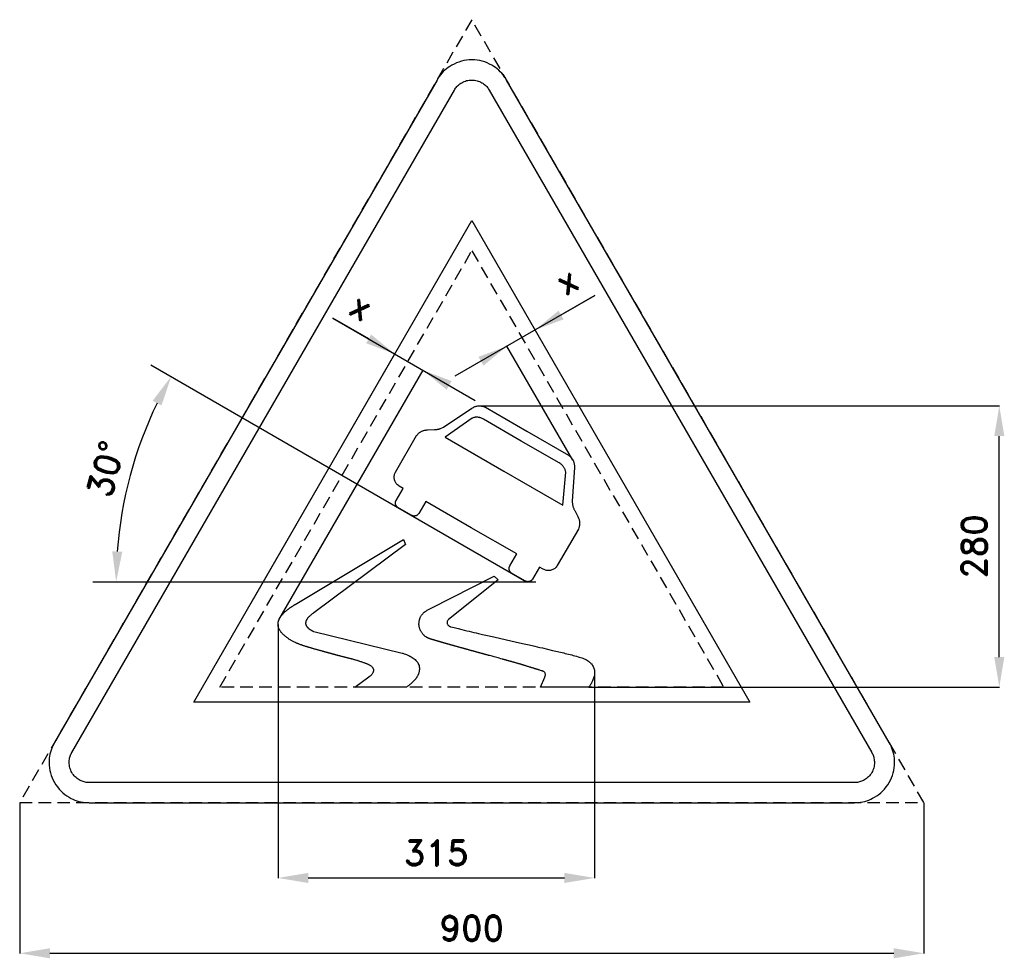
# Model space of a CAD drawing. Header units: millimetres. Extents: x -29 to 951, y -155 to 779.
import ezdxf

# ---------------------------------------------------------------- set-up
doc = ezdxf.new("R2010")
doc.units = ezdxf.units.MM
doc.header["$LTSCALE"] = 5
doc.linetypes.add('ČÁRKOVANÁX2', pattern=[1.5, 1, -0.5])
doc.layers.add('Kóty', color=2, linetype='Continuous')
doc.layers.add('Značka', color=7, linetype='Continuous')
doc.styles.get("Standard").update_dxf_attribs({"font": 'romand.shx', "height": 25})
doc.dimstyles.get("Standard").update_dxf_attribs({"dimtxt": 25, "dimasz": 30, "dimexe": 0.18, "dimexo": 0.0625, "dimgap": 12.5, "dimtad": 1, "dimdec": 0, "dimzin": 0, "dimdsep": 46, "dimtxsty": 'Standard', "dimcen": 0.09, "dimadec": 0, "dimazin": 0, "dimtfac": 1, "dimtdec": 0, "dimtofl": 0, "dimtmove": 0, "dimatfit": 3, "dimfxl": 1, "dimtolj": 1, "dimtzin": 0, "dimarcsym": 0})

# ---------------------------------------------------------------- blocks, each defined once
blk = doc.blocks.new('*D0')
at = {"layer": 'Defpoints', "color": 0, "transparency": 16777216}
for p in [(227.84, 177.36), (542.91, 129.61), (542.91, -74.94)]:
    blk.add_point(p, dxfattribs=at)
at = {"layer": 'Kóty', "color": 0, "lineweight": -2, "transparency": 16777216}
for p, q in [((227.84, 177.3), (227.84, -75.12)), ((542.91, 129.54), (542.91, -75.12)), ((257.84, -74.94), (512.91, -74.94))]:
    blk.add_line(p, q, dxfattribs=at)
at = {"layer": 'Kóty', "color": 0, "transparency": 16777216}
for points in [[(257.84, -69.94), (257.84, -79.94), (227.84, -74.94)], [(512.91, -69.94), (512.91, -79.94), (542.91, -74.94)]]:
    blk.add_solid(points, dxfattribs=at)
at = {"layer": 'Kóty', "color": 0, "transparency": 16777216, "insert": (385.37, -49.94), "char_height": 25, "attachment_point": 5}
blk.add_mtext('\\A1;315', dxfattribs=at)
blk = doc.blocks.new('*D1')
at = {"layer": 'Defpoints', "color": 0, "transparency": 16777216}
for p in [(-29.28, 0.06), (870.72, 0.06), (870.72, -149.94)]:
    blk.add_point(p, dxfattribs=at)
at = {"layer": 'Kóty', "color": 0, "lineweight": -2, "transparency": 16777216}
for p, q in [((-29.28, 0), (-29.28, -150.12)), ((870.72, 0), (870.72, -150.12)), ((0.72, -149.94), (840.72, -149.94))]:
    blk.add_line(p, q, dxfattribs=at)
at = {"layer": 'Kóty', "color": 0, "transparency": 16777216}
for points in [[(0.72, -144.94), (0.72, -154.94), (-29.28, -149.94)], [(840.72, -144.94), (840.72, -154.94), (870.72, -149.94)]]:
    blk.add_solid(points, dxfattribs=at)
at = {"layer": 'Kóty', "color": 0, "transparency": 16777216, "insert": (420.72, -124.94), "char_height": 25, "attachment_point": 5}
blk.add_mtext('\\A1;900', dxfattribs=at)
blk = doc.blocks.new('*D2')
at = {"layer": 'Defpoints', "color": 0, "transparency": 16777216}
for p in [(101.23, 435.95), (91.38, 359.72), (43.62, 219.98), (475.23, 219.98), (484.56, 219.98)]:
    blk.add_point(p, dxfattribs=at)
at = {"layer": 'Kóty', "color": 0, "lineweight": -2, "transparency": 16777216}
blk.add_arc((475.23, 219.98), 408.5, 154.20496, 175.79126, dxfattribs=at)
at = {"layer": 'Kóty', "color": 0, "transparency": 16777216}
for points in [[(103.02, 400.08), (111.86, 395.4), (121.48, 424.26)], [(72.83, 249.78), (62.84, 250.15), (66.74, 219.98)]]:
    blk.add_solid(points, dxfattribs=at)
at = {"layer": 'Kóty', "color": 0, "transparency": 16777216, "insert": (56.51, 332.2), "char_height": 25, "attachment_point": 5, "rotation": 74.99811}
blk.add_mtext('\\A1;30°', dxfattribs=at)
blk = doc.blocks.new('*D3')
at = {"layer": 'Defpoints', "color": 0, "transparency": 16777216}
for p in [(427.96, 395.03), (945.72, 395.03), (537.13, 115)]:
    blk.add_point(p, dxfattribs=at)
at = {"layer": 'Kóty', "color": 0, "lineweight": -2, "transparency": 16777216}
for p, q in [((428.02, 395.03), (945.9, 395.03)), ((945.72, 145), (945.72, 365.03)), ((537.2, 115), (945.9, 115))]:
    blk.add_line(p, q, dxfattribs=at)
at = {"layer": 'Kóty', "color": 0, "transparency": 16777216}
for points in [[(940.72, 365.03), (950.72, 365.03), (945.72, 395.03)], [(940.72, 145), (950.72, 145), (945.72, 115)]]:
    blk.add_solid(points, dxfattribs=at)
at = {"layer": 'Kóty', "color": 0, "transparency": 16777216, "insert": (920.72, 255.02), "char_height": 25, "attachment_point": 5, "rotation": 90}
blk.add_mtext('\\A1;280', dxfattribs=at)

msp = doc.modelspace()

# ---------------------------------------------------------------- linework, layer by layer
at = {"layer": 'Kóty'}
for p, q in [((543.02, 504.82), (403.87, 424.48)), ((509.58, 485.51), (543.02, 504.82)), ((282.29, 482.34), (424.14, 400.44)), ((318.09, 461.67), (282.29, 482.34)), ((521.41, 340.89), (455.74, 454.63)), ((200.66, 198.27), (344.16, 446.83)), ((101.23, 435.95), (475.23, 219.98)), ((228.76, 182.05), (372.27, 430.6)), ((43.62, 219.98), (484.56, 219.98))]:
    msp.add_line(p, q, dxfattribs=at)
for points in [[(507.08, 489.84), (512.08, 481.18), (483.6, 470.51)], [(320.59, 466), (315.59, 457.34), (344.07, 446.67)], [(427.35, 443.81), (432.35, 435.15), (455.83, 454.48)], [(400.66, 419.77), (395.66, 411.11), (372.18, 430.44)]]:
    msp.add_solid(points, dxfattribs=at)
at = {"layer": 'Značka', "color": 6, "linetype": 'ČÁRKOVANÁX2', "ltscale": 2.5}
for points in [[(870.72, 0.06), (420.72, 779.48), (-29.28, 0.06)], [(169.9, 115), (420.72, 549.42), (671.53, 115)]]:
    msp.add_lwpolyline(points, close=True, dxfattribs=at)
at = {"layer": 'Značka', "color": 5}
for points in [[(836.08, 60), (455.36, 719.42), (454.24, 721.19, 0.010748), (453.08, 722.93, 0.055773), (447.54, 729.17, 0.055979), (440.72, 734.06, 0.069561), (431.09, 738.14, 0.069791), (420.72, 739.42, 0.069502), (410.36, 738.12, 0.067732), (400.72, 734.06, 0.055944), (393.86, 729.2, 0.061133), (388.36, 722.93, 0.012257), (387.19, 721.2), (386.08, 719.42), (5.36, 60, 0.003576), (4.38, 58.15, 0.010722), (3.46, 56.27, 0.055711), (0.83, 48.35, 0.055985), (0, 40, 0.069591), (1.29, 29.62, 0.069767), (5.36, 20, 0.069481), (11.67, 11.68, 0.067775), (20, 5.36, 0.055964), (27.65, 1.85, 0.061097), (35.82, 0.22, 0.01224), (37.91, 0.07, 0.004081), (40, 0), (801.43, 0, 0.003581), (803.53, 0.08, 0.010743), (805.62, 0.22, 0.055797), (813.79, 1.9, 0.055991), (821.43, 5.36, 0.069582), (829.78, 11.66, 0.069787), (836.08, 20, 0.069497), (840.13, 29.62, 0.067792), (841.43, 40, 0.055928), (840.65, 48.37, 0.060939), (837.98, 56.27), (837.06, 58.15), (836.08, 60)], [(475.61, 369.8), (516.94, 345.94, -0.010157), (518.28, 344.86, -0.030861), (519.52, 343.68, -0.0315), (520.4, 342.59, -0.027661), (521.14, 341.4, -0.026067), (521.77, 340.15, -0.026227), (522.26, 338.83, -0.022825), (522.56, 337.75, -0.026719), (522.75, 336.64, -0.027436), (522.84, 335.22), (522.83, 333.79), (520.69, 300.08), (520.94, 296.58), (521.11, 295.86), (521.3, 295.13), (521.48, 294.54), (521.68, 293.95), (521.89, 293.37), (522.12, 292.79), (522.32, 292.34), (522.53, 291.89), (522.81, 291.33), (523.1, 290.78), (526.16, 284.79), (526.84, 283.38, -0.028274), (527.41, 281.94, -0.028928), (527.74, 280.7, -0.025407), (527.93, 279.43, -0.023907), (528, 278.16, -0.024007), (527.95, 276.88), (527.83, 275.86), (527.61, 274.86, -0.024948), (527.22, 273.62), (526.75, 272.41), (505.83, 236.18, -0.015019), (504.63, 234.62, -0.046236), (503.27, 233.24, -0.0459), (501.96, 232.35, -0.039893), (500.51, 231.7, -0.03783), (499, 231.26, -0.038005), (497.44, 231.05, -0.033097), (496.16, 231.05, -0.038813), (494.91, 231.22, -0.040796), (493.34, 231.7, -0.013345), (491.82, 232.35), (488, 234.55), (481.12, 222.63), (480.85, 222.22), (480.57, 221.82), (480.3, 221.52), (480, 221.25), (479.69, 220.99), (479.36, 220.77), (479.08, 220.6), (478.79, 220.46), (478.41, 220.31), (478.02, 220.18), (477.54, 220.08, -0.022976), (477.06, 220, -0.023773), (476.65, 219.98, -0.02082), (476.25, 220, -0.019475), (475.85, 220.05, -0.019568), (475.45, 220.12), (475.13, 220.21), (474.83, 220.31), (474.45, 220.48), (474.09, 220.66), (460.34, 228.59), (459.57, 229.21, -0.045822), (458.89, 229.92, -0.045512), (458.46, 230.58, -0.039615), (458.14, 231.31, -0.037575), (457.94, 232.08, -0.037758), (457.85, 232.86), (457.85, 233.5, -0.038793), (457.95, 234.14, -0.040701), (458.2, 234.91), (458.54, 235.67), (465.42, 247.59), (420.14, 273.73), (374.86, 299.87), (367.98, 287.95, -0.014967), (367.38, 287.17, -0.045912), (366.69, 286.47, -0.045588), (366.04, 286.03, -0.039619), (365.32, 285.69, -0.037551), (364.56, 285.47, -0.037705), (363.77, 285.36, -0.032796), (363.13, 285.35, -0.038552), (362.5, 285.43, -0.040466), (361.71, 285.66, -0.013252), (360.94, 285.98), (347.2, 293.91), (346.8, 294.19, -0.023079), (346.41, 294.49, -0.023637), (346.12, 294.76, -0.020369), (345.85, 295.07, -0.034989), (345.42, 295.66, -0.038402), (345.09, 296.3, -0.022017), (344.94, 296.68, -0.020892), (344.82, 297.07, -0.024603), (344.72, 297.55, -0.025337), (344.67, 298.04, -0.0211), (344.66, 298.45, -0.020994), (344.69, 298.85, -0.02051), (344.74, 299.25, -0.019758), (344.83, 299.65), (344.92, 299.96, -0.020079), (345.03, 300.26, -0.020463), (345.2, 300.63), (345.4, 300.99), (352.28, 312.91), (348.45, 315.12, -0.014982), (346.91, 316.34, -0.046102), (345.54, 317.72, -0.045772), (344.67, 319.04, -0.039865), (344.03, 320.49, -0.037854), (343.61, 322.01, -0.038079), (343.42, 323.57, -0.033197), (343.43, 324.85, -0.039016), (343.62, 326.1, -0.040969), (344.11, 327.66, -0.01341), (344.78, 329.16), (365.7, 365.4, -0.009361), (366.69, 366.6, -0.028327), (367.76, 367.72, -0.029045), (368.75, 368.53, -0.025461), (369.82, 369.23, -0.023931), (370.95, 369.82, -0.024057), (372.13, 370.31, -0.020987), (373.11, 370.62, -0.024448), (374.12, 370.84, -0.024974), (375.4, 371, -0.008258), (376.7, 371.07), (383.42, 371.43, 0.002945), (384.17, 371.46, 0.008764), (384.91, 371.5, 0.009073), (385.53, 371.57, 0.007977), (386.15, 371.65, 0.00753), (386.76, 371.75, 0.007567), (387.37, 371.87, 0.006544), (387.85, 371.98, 0.007572), (388.33, 372.1, 0.007609), (388.93, 372.27, 0.00255), (389.52, 372.46), (392.68, 373.99), (420.8, 392.69, -0.010208), (422.3, 393.54, -0.030972), (423.84, 394.25, -0.03164), (425.18, 394.66, -0.027673), (426.57, 394.92, -0.026031), (427.96, 395.03, -0.026196), (429.36, 395, -0.022835), (430.48, 394.88, -0.026699), (431.58, 394.65, -0.027343), (432.94, 394.21, -0.009035), (434.27, 393.67), (475.61, 369.8)], [(452.69, 330.11), (511.24, 296.31), (514.15, 328.94), (513.86, 330.35, 0.028426), (513.47, 331.72, 0.029159), (513.01, 332.81, 0.02568), (512.43, 333.84, 0.024112), (511.77, 334.81, 0.024228), (511.01, 335.72, 0.021186), (510.34, 336.39, 0.024737), (509.62, 337, 0.025264), (508.63, 337.68), (507.6, 338.29), (469.96, 360.02), (432.32, 381.76, 0.00941), (431.05, 382.44, 0.02853), (429.75, 383.03, 0.029254), (428.62, 383.37, 0.025622), (427.46, 383.59, 0.02412), (426.28, 383.71, 0.024298), (425.11, 383.71, 0.021244), (424.16, 383.63, 0.024735), (423.23, 383.47, 0.025271), (422.08, 383.15, 0.008373), (420.95, 382.75), (394.14, 363.91), (452.69, 330.11)], [(304.37, 115), (318.3, 125.28), (318.59, 125.49), (318.88, 125.7, 0.025335), (320.38, 126.93, 0.043976), (321.69, 128.34, 0.029854), (322.24, 129.11, 0.037775), (322.68, 129.94, 0.032981), (322.92, 130.57, 0.040056), (323.06, 131.22, 0.040971), (323.1, 131.85, 0.043371), (323.04, 132.46, 0.042921), (322.88, 133.07, 0.037918), (322.62, 133.65, 0.043559), (322.15, 134.37, 0.034704), (321.58, 135), (321.1, 135.45), (320.58, 135.85, 0.025466), (319.54, 136.55, 0.022029), (318.43, 137.14), (318.14, 137.28), (317.84, 137.42), (317.77, 137.45), (317.7, 137.49), (317.57, 137.55), (317.43, 137.61), (317.09, 137.76), (316.74, 137.91), (316.28, 138.11), (315.82, 138.3), (315.36, 138.48), (314.89, 138.67), (314.52, 138.81), (314.14, 138.95), (313.67, 139.13), (313.2, 139.3), (312.36, 139.6), (311.52, 139.89), (310.82, 140.13), (310.11, 140.36), (309.41, 140.59), (308.7, 140.82), (308.13, 140.99), (307.56, 141.17), (306.85, 141.38), (306.14, 141.59), (305.26, 141.85), (304.38, 142.1), (303.64, 142.31), (302.9, 142.52), (302.17, 142.72), (301.43, 142.93), (300.84, 143.09), (300.25, 143.24), (299.51, 143.44), (298.77, 143.64), (298.09, 143.81), (297.42, 143.99), (296.85, 144.14), (296.29, 144.28), (295.72, 144.43), (295.16, 144.57), (294.71, 144.69), (294.26, 144.8), (293.69, 144.95), (293.13, 145.09), (292.4, 145.28), (291.67, 145.46), (291.06, 145.62), (290.45, 145.77), (289.84, 145.93), (289.23, 146.09), (288.74, 146.21), (288.26, 146.34), (287.65, 146.5), (287.04, 146.66), (286.6, 146.78), (286.17, 146.9), (285.8, 146.99), (285.44, 147.09), (285.07, 147.19), (284.71, 147.29), (284.42, 147.37), (284.13, 147.44), (283.76, 147.54), (283.4, 147.64), (283.04, 147.74), (282.67, 147.84), (282.37, 147.92), (282.06, 148), (281.76, 148.08), (281.46, 148.17), (281.22, 148.23), (280.97, 148.3), (280.67, 148.38), (280.37, 148.46), (280, 148.56), (279.64, 148.66), (279.34, 148.74), (279.03, 148.83), (278.73, 148.91), (278.43, 148.99), (278.19, 149.06), (277.94, 149.12), (277.64, 149.21), (277.34, 149.29), (277.05, 149.37), (276.76, 149.45), (276.51, 149.52), (276.27, 149.58), (276.03, 149.65), (275.79, 149.72), (275.59, 149.77), (275.4, 149.83), (275.16, 149.9), (274.92, 149.96), (274.56, 150.07), (274.19, 150.17), (273.89, 150.26), (273.59, 150.34), (273.29, 150.43), (272.99, 150.52), (272.74, 150.58), (272.5, 150.65), (272.2, 150.74), (271.9, 150.83), (271.13, 151.04), (270.35, 151.26), (269.7, 151.44), (269.06, 151.62), (268.41, 151.8), (267.77, 151.98), (267.25, 152.12), (266.73, 152.27), (266.09, 152.44), (265.44, 152.62), (264.78, 152.8), (264.12, 152.98), (263.57, 153.13), (263.03, 153.28), (262.48, 153.44), (261.93, 153.59), (261.49, 153.71), (261.05, 153.84), (260.51, 153.99), (259.96, 154.15), (259.31, 154.34), (258.65, 154.53), (258.1, 154.69), (257.56, 154.86), (257.01, 155.02), (256.47, 155.19), (256.03, 155.32), (255.6, 155.46), (255.05, 155.63), (254.51, 155.81), (254, 155.98), (253.48, 156.15), (253.05, 156.29), (252.62, 156.44), (252.2, 156.59), (251.77, 156.74), (251.43, 156.86), (251.09, 156.98), (250.67, 157.13), (250.24, 157.29), (249.62, 157.53), (249, 157.76), (248.48, 157.97), (247.96, 158.17), (247.45, 158.39), (246.94, 158.6), (246.53, 158.78), (246.12, 158.95), (245.61, 159.18), (245.11, 159.41, -0.006414), (243.64, 160.11, -0.008507), (242.2, 160.85, -0.007987), (241.01, 161.5, -0.008014), (239.84, 162.19, -0.008195), (238.7, 162.91, -0.008511), (237.58, 163.67, -0.007678), (236.7, 164.31, -0.009203), (235.85, 164.97, -0.009991), (234.81, 165.84), (233.79, 166.74), (233.26, 167.22), (232.74, 167.71), (232.32, 168.14), (231.91, 168.57), (231.51, 169.01), (231.13, 169.46), (230.83, 169.84), (230.54, 170.21), (230.2, 170.7), (229.87, 171.2), (229.6, 171.62), (229.36, 172.05), (229.16, 172.41), (228.98, 172.78), (228.8, 173.15), (228.64, 173.54), (228.52, 173.84), (228.41, 174.16), (228.29, 174.55), (228.18, 174.95), (228.07, 175.39), (227.99, 175.84), (227.93, 176.22), (227.88, 176.6), (227.85, 176.98), (227.84, 177.36), (227.83, 177.66), (227.84, 177.97), (227.86, 178.35), (227.9, 178.73), (227.95, 179.2), (228.03, 179.67), (228.11, 180.06), (228.21, 180.45), (228.32, 180.83), (228.44, 181.21), (228.54, 181.51), (228.66, 181.81), (228.81, 182.18), (228.97, 182.54, -0.008739), (229.25, 183.14, -0.011372), (229.56, 183.73, -0.009844), (229.84, 184.21), (230.13, 184.68), (230.43, 185.14), (230.75, 185.59), (231.02, 185.95), (231.29, 186.3), (231.64, 186.73), (232, 187.15), (232.43, 187.65, -0.006221), (232.88, 188.14), (233.26, 188.54), (233.65, 188.94), (234.04, 189.32), (234.44, 189.7), (234.76, 190), (235.09, 190.3), (235.51, 190.66), (235.93, 191.02, -0.00415), (236.72, 191.69, -0.005428), (237.52, 192.34, -0.004783), (238.2, 192.87, -0.004173), (238.89, 193.39, -0.0038), (239.58, 193.9, -0.003724), (240.29, 194.39, -0.003052), (240.86, 194.78, -0.003291), (241.43, 195.17, -0.003381), (242.15, 195.64), (242.88, 196.1), (243.1, 196.24), (243.33, 196.39), (243.52, 196.5), (243.71, 196.62), (243.89, 196.74), (244.08, 196.86), (244.24, 196.95), (244.39, 197.05), (244.55, 197.15), (244.71, 197.24), (244.74, 197.26), (244.77, 197.28), (352.71, 261.91), (354.69, 256.96), (263.48, 189.04), (263.38, 188.97), (263.27, 188.89), (263.19, 188.83), (263.1, 188.77), (263.01, 188.71), (262.92, 188.65), (262.85, 188.6), (262.78, 188.55), (262.7, 188.49), (262.61, 188.42), (261.98, 187.97), (261.37, 187.51), (260.86, 187.11), (260.36, 186.7), (259.87, 186.29), (259.39, 185.86), (259.02, 185.5), (258.66, 185.14, 0.009046), (258.22, 184.67), (257.79, 184.18), (257.53, 183.88), (257.28, 183.57), (257.07, 183.31), (256.88, 183.04), (256.69, 182.77), (256.51, 182.49), (256.37, 182.27), (256.24, 182.03), (256.09, 181.74), (255.94, 181.44), (255.85, 181.22), (255.75, 181), (255.68, 180.81), (255.61, 180.62), (255.55, 180.43), (255.5, 180.24), (255.46, 180.08), (255.42, 179.93), (255.39, 179.73), (255.36, 179.53), (255.33, 179.31), (255.31, 179.08), (255.3, 178.89), (255.3, 178.7), (255.3, 178.52), (255.32, 178.33), (255.33, 178.18), (255.35, 178.03), (255.38, 177.84), (255.42, 177.66), (255.47, 177.43), (255.53, 177.2), (255.6, 177.01), (255.66, 176.83), (255.74, 176.65), (255.82, 176.47), (255.89, 176.32), (255.96, 176.18), (256.06, 176.01), (256.16, 175.84), (256.34, 175.55), (256.54, 175.28), (256.71, 175.05), (256.89, 174.83), (257.07, 174.62), (257.27, 174.41), (257.43, 174.25), (257.59, 174.1), (257.8, 173.9), (258.01, 173.72), (258.22, 173.54), (258.43, 173.36), (258.61, 173.22), (258.79, 173.08), (258.97, 172.94), (259.16, 172.81), (259.31, 172.7), (259.46, 172.6), (259.65, 172.47), (259.84, 172.34), (260.15, 172.14), (260.46, 171.95), (260.73, 171.79), (260.99, 171.64), (261.26, 171.49), (261.53, 171.34), (261.74, 171.22), (261.96, 171.11), (262.24, 170.97), (262.51, 170.84), (262.63, 170.78), (262.76, 170.72), (262.86, 170.67), (262.97, 170.62), (263.07, 170.57), (263.17, 170.52), (263.26, 170.48), (263.34, 170.44), (263.44, 170.4), (263.55, 170.35), (351.5, 148.88), (351.82, 148.79), (352.15, 148.7, -0.016218), (354.56, 147.93, -0.017818), (356.92, 147, -0.020044), (359.19, 145.92, -0.02322), (361.36, 144.66, -0.027666), (363.35, 143.24, -0.035444), (365.14, 141.59, -0.033515), (366.34, 140.18, -0.041092), (367.32, 138.61, -0.055224), (368.16, 136.46, -0.058349), (368.5, 134.19), (368.52, 133.81), (368.52, 133.43), (368.52, 133.08), (368.51, 132.74), (368.49, 132.39), (368.46, 132.04), (368.43, 131.73), (368.39, 131.42), (368.34, 131.08), (368.28, 130.73), (368.18, 130.22), (368.07, 129.7), (367.96, 129.27), (367.83, 128.85), (367.69, 128.43), (367.54, 128.02), (367.41, 127.69), (367.27, 127.37), (367.09, 126.97), (366.9, 126.57), (366.64, 126.07), (366.36, 125.57), (366.12, 125.16), (365.86, 124.76), (365.6, 124.37), (365.33, 123.98), (365.1, 123.67), (364.87, 123.37), (364.57, 123), (364.27, 122.64), (363.94, 122.25), (363.6, 121.86), (363.31, 121.55), (363.01, 121.24), (362.71, 120.93), (362.41, 120.63), (362.17, 120.39), (361.92, 120.15), (361.61, 119.86), (361.29, 119.57), (360.68, 119), (360.05, 118.44), (359.53, 117.98), (358.99, 117.53), (358.46, 117.09), (357.91, 116.66), (357.46, 116.32), (357.01, 116), (356.3, 115.5), (355.59, 115), (304.37, 115)], [(489, 115), (493.38, 124.79), (493.47, 125.03), (493.56, 125.27), (493.86, 126.28, 0.051109), (494, 127.33), (493.98, 127.97), (493.85, 128.59), (493.68, 129.03), (493.44, 129.43), (493.14, 129.79), (492.8, 130.1), (492.31, 130.45), (491.79, 130.75, 0.024743), (490.99, 131.11), (490.15, 131.4), (489.05, 131.74), (487.95, 132.06), (487.77, 132.11), (487.6, 132.16), (487.54, 132.18), (487.48, 132.2), (487.38, 132.23), (487.28, 132.26), (487.15, 132.29), (487.02, 132.33), (486.89, 132.37), (486.76, 132.41), (486.65, 132.44), (486.55, 132.47), (486.42, 132.51), (486.28, 132.55), (485.88, 132.67), (485.47, 132.8), (485.13, 132.9), (484.79, 133), (484.45, 133.11), (484.11, 133.21), (483.83, 133.29), (483.56, 133.38), (483.22, 133.48), (482.88, 133.58), (482.31, 133.76), (481.74, 133.94), (481.27, 134.08), (480.79, 134.23), (480.32, 134.38), (479.85, 134.53), (479.47, 134.64), (479.09, 134.76), (478.61, 134.91), (478.14, 135.06), (477.56, 135.24), (476.97, 135.42), (476.49, 135.57), (476, 135.72), (475.52, 135.87), (475.03, 136.02), (474.64, 136.14), (474.25, 136.26), (473.77, 136.42), (473.28, 136.57), (472.81, 136.71), (472.35, 136.85), (471.96, 136.97), (471.57, 137.09), (471.18, 137.2), (470.8, 137.32), (470.48, 137.42), (470.17, 137.51), (469.78, 137.63), (469.4, 137.74), (468.83, 137.91), (468.26, 138.08), (467.79, 138.22), (467.31, 138.36), (466.84, 138.5), (466.37, 138.64), (465.99, 138.74), (465.61, 138.85), (465.13, 138.99), (464.66, 139.12), (464.17, 139.26), (463.68, 139.4), (463.27, 139.51), (462.87, 139.63), (462.46, 139.74), (462.05, 139.86), (461.73, 139.95), (461.4, 140.04), (461, 140.15), (460.59, 140.26), (460.18, 140.38), (459.78, 140.49), (459.44, 140.59), (459.1, 140.68), (458.76, 140.78), (458.42, 140.87), (458.15, 140.95), (457.88, 141.02), (457.54, 141.12), (457.2, 141.21), (456.79, 141.33), (456.38, 141.44), (456.05, 141.53), (455.71, 141.63), (455.37, 141.72), (455.03, 141.81), (454.76, 141.89), (454.49, 141.97), (454.15, 142.06), (453.81, 142.15), (453.48, 142.24), (453.16, 142.33), (452.88, 142.41), (452.61, 142.48), (452.34, 142.56), (452.07, 142.63), (451.85, 142.69), (451.64, 142.75), (451.36, 142.83), (451.09, 142.91), (449.57, 143.33), (448.06, 143.75), (446.79, 144.1), (445.52, 144.44), (444.26, 144.79), (442.99, 145.14), (441.98, 145.42), (440.97, 145.7), (439.7, 146.05), (438.43, 146.4), (437.93, 146.54), (437.42, 146.68), (437, 146.79), (436.58, 146.91), (436.16, 147.02), (435.74, 147.14), (435.4, 147.23), (435.06, 147.32), (434.64, 147.44), (434.22, 147.56), (433.82, 147.67), (433.41, 147.78), (433.08, 147.87), (432.74, 147.96), (432.4, 148.05), (432.06, 148.15), (431.79, 148.22), (431.52, 148.29), (431.19, 148.39), (430.85, 148.48), (430.34, 148.62), (429.84, 148.76), (429.42, 148.87), (429, 148.99), (428.57, 149.11), (428.15, 149.22), (427.81, 149.31), (427.48, 149.41), (427.06, 149.52), (426.63, 149.64), (426.03, 149.81), (425.42, 149.97), (424.91, 150.11), (424.4, 150.25), (423.9, 150.39), (423.39, 150.53), (422.98, 150.64), (422.58, 150.75), (422.07, 150.89), (421.56, 151.03), (421.05, 151.17), (420.55, 151.31), (420.12, 151.43), (419.7, 151.55), (419.28, 151.66), (418.86, 151.78), (418.52, 151.87), (418.18, 151.97), (417.76, 152.08), (417.34, 152.2), (416.83, 152.34), (416.32, 152.48), (415.9, 152.6), (415.48, 152.71), (415.05, 152.83), (414.63, 152.95), (414.29, 153.04), (413.95, 153.14), (413.53, 153.25), (413.11, 153.37), (412.7, 153.48), (412.3, 153.6), (411.96, 153.69), (411.62, 153.78), (411.28, 153.88), (410.95, 153.97), (410.68, 154.05), (410.41, 154.12), (410.07, 154.22), (409.73, 154.31), (409.22, 154.45), (408.72, 154.59), (408.29, 154.71), (407.87, 154.83), (407.45, 154.95), (407.03, 155.06), (406.69, 155.16), (406.35, 155.25), (405.93, 155.37), (405.5, 155.49), (405.04, 155.62), (404.58, 155.75), (404.2, 155.86), (403.81, 155.96), (403.43, 156.07), (403.04, 156.18), (402.73, 156.27), (402.42, 156.35), (402.04, 156.46), (401.65, 156.57), (401.27, 156.68), (400.88, 156.78), (400.56, 156.87), (400.24, 156.96), (399.92, 157.05), (399.6, 157.15), (399.34, 157.22), (399.09, 157.29), (398.77, 157.38), (398.44, 157.47), (398.06, 157.58), (397.68, 157.69), (397.35, 157.78), (397.03, 157.87), (396.71, 157.96), (396.39, 158.05), (396.14, 158.12), (395.88, 158.2), (395.56, 158.29), (395.24, 158.38), (394.93, 158.47), (394.62, 158.55), (394.37, 158.63), (394.11, 158.7), (393.85, 158.77), (393.6, 158.85), (393.39, 158.9), (393.19, 158.96), (392.93, 159.04), (392.68, 159.11), (392.29, 159.22), (391.91, 159.33), (391.59, 159.42), (391.27, 159.51), (390.95, 159.6), (390.62, 159.69), (390.37, 159.77), (390.11, 159.84), (389.79, 159.93), (389.47, 160.03), (389.28, 160.08), (389.1, 160.13), (388.94, 160.18), (388.78, 160.22), (388.63, 160.27), (388.47, 160.31), (388.35, 160.35), (388.22, 160.38), (388.07, 160.43), (387.91, 160.47), (387.76, 160.52), (387.6, 160.56), (387.47, 160.6), (387.34, 160.64), (387.21, 160.67), (387.08, 160.71), (386.98, 160.74), (386.88, 160.77), (386.75, 160.81), (386.62, 160.84), (386.46, 160.89), (386.3, 160.94), (386.17, 160.97), (386.04, 161.01), (385.92, 161.05), (385.79, 161.08), (385.68, 161.11), (385.58, 161.14), (385.45, 161.18), (385.32, 161.22), (385.19, 161.25), (385.07, 161.29), (384.97, 161.32), (384.86, 161.35), (384.76, 161.38), (384.65, 161.41), (384.57, 161.44), (384.49, 161.46), (384.38, 161.49), (384.28, 161.52), (384.13, 161.57), (383.97, 161.61), (383.84, 161.65), (383.71, 161.69), (383.58, 161.72), (383.45, 161.76), (383.35, 161.79), (383.25, 161.82), (383.12, 161.86), (382.99, 161.9), (382.89, 161.92), (382.8, 161.95), (382.72, 161.97), (382.64, 162), (382.56, 162.02), (382.49, 162.04), (382.42, 162.06), (382.36, 162.08), (382.28, 162.1), (382.2, 162.12), (382.13, 162.15), (382.05, 162.17), (381.98, 162.19), (381.92, 162.21), (381.85, 162.22), (381.79, 162.24), (381.73, 162.26), (381.68, 162.27), (381.62, 162.29), (381.55, 162.31), (381.47, 162.33), (381.4, 162.36), (381.33, 162.38), (381.26, 162.4), (381.2, 162.41), (381.13, 162.43), (381.08, 162.45), (381.03, 162.46), (380.97, 162.48), (380.9, 162.5), (380.84, 162.52), (380.77, 162.54), (380.72, 162.55), (380.67, 162.57), (380.62, 162.58), (380.57, 162.6), (380.52, 162.61), (380.48, 162.62), (380.43, 162.64), (380.38, 162.65), (380.31, 162.67), (380.24, 162.69), (380.19, 162.71), (380.13, 162.72), (380.08, 162.74), (380.02, 162.76), (379.98, 162.77), (379.93, 162.78), (379.88, 162.8), (379.82, 162.82), (379.73, 162.84), (379.67, 162.86), (379.61, 162.88), (379.51, 162.92), (379.42, 162.95), (379.29, 162.99), (379.16, 163.04), (379.03, 163.08), (378.9, 163.13), (378.8, 163.16), (378.7, 163.2), (378.57, 163.25), (378.45, 163.3), (378.16, 163.41), (377.87, 163.53), (377.63, 163.64), (377.39, 163.75), (377.16, 163.86), (376.92, 163.98), (376.74, 164.08), (376.55, 164.18), (376.33, 164.3), (376.1, 164.44), (375.64, 164.71), (375.18, 165.01), (374.81, 165.26), (374.45, 165.53), (374.09, 165.81), (373.74, 166.09), (373.47, 166.33), (373.2, 166.58), (372.88, 166.89), (372.56, 167.21), (372.05, 167.76), (371.56, 168.33), (371.18, 168.82), (370.82, 169.33), (370.48, 169.86), (370.17, 170.39), (369.93, 170.83), (369.71, 171.28), (369.45, 171.85), (369.22, 172.43), (368.96, 173.11), (368.73, 173.81), (368.57, 174.39), (368.44, 174.99), (368.33, 175.59), (368.24, 176.19), (368.19, 176.67), (368.15, 177.16), (368.13, 177.77), (368.13, 178.38), (368.16, 179.12), (368.22, 179.85), (368.29, 180.46), (368.4, 181.07), (368.53, 181.67), (368.68, 182.27), (368.82, 182.74), (368.98, 183.2), (369.2, 183.77), (369.44, 184.34), (369.73, 184.96), (370.04, 185.56), (370.32, 186.05), (370.62, 186.53), (370.94, 187), (371.28, 187.45), (371.56, 187.81), (371.86, 188.16), (372.23, 188.59), (372.63, 188.99, -0.035911), (373.45, 189.64), (374.32, 190.22), (374.99, 190.67), (375.65, 191.12), (376.31, 191.55), (376.99, 191.95), (377.55, 192.27), (378.12, 192.58), (378.78, 192.92), (379.44, 193.25), (379.57, 193.31), (379.69, 193.37), (443.1, 225.64), (446.85, 221.92), (397.63, 182.49), (397.49, 182.36), (397.36, 182.22, 0.041692), (396.77, 181.5, 0.057809), (396.33, 180.67, 0.046176), (396.13, 180.05, 0.048079), (396.05, 179.41, 0.045001), (396.08, 178.81, 0.043755), (396.22, 178.22, 0.041113), (396.44, 177.67), (396.75, 177.15, 0.039358), (397.19, 176.6, 0.037072), (397.7, 176.13), (398.06, 175.86), (398.45, 175.62), (398.81, 175.43), (399.18, 175.27), (399.31, 175.23), (399.44, 175.18), (401.34, 174.71), (403.23, 174.24), (407.03, 173.3), (410.84, 172.38, 0.001523), (420.36, 170.11, 0.001165), (429.89, 167.9, 0.00108), (442.62, 165), (455.35, 162.14), (468.09, 159.29, -0.001629), (480.82, 156.39, -0.001053), (490.99, 154.01), (501.14, 151.63, -0.002751), (513.79, 148.64, -0.011303), (526.42, 145.28, -0.021071), (531.26, 143.72, -0.052572), (535.79, 141.49, -0.037097), (537.89, 139.96, -0.042437), (539.73, 138.1, -0.036894), (540.93, 136.47, -0.040902), (541.87, 134.68, -0.040966), (542.5, 132.8, -0.039029), (542.84, 130.84, -0.044595), (542.87, 128.37, -0.03864), (542.49, 125.92, -0.026237), (541.97, 124.01), (541.27, 122.16, -0.027868), (539.83, 119.18, -0.024514), (538.09, 116.37), (537.61, 115.68), (537.13, 115), (489, 115)]]:
    msp.add_lwpolyline(points, format="xyb", dxfattribs=at)
at = {"layer": 'Značka', "color": 1}
msp.add_lwpolyline([(801.43, 20), (40, 20, -0.003586), (38.95, 20.04, -0.010756), (37.91, 20.11, -0.05582), (33.82, 20.95, -0.05597), (30, 22.68, -0.06955), (25.83, 25.83, -0.069786), (22.68, 30, -0.069503), (20.65, 34.81, -0.067814), (20, 40, -0.055933), (20.39, 44.19, -0.060881), (21.73, 48.13, -0.012187), (22.19, 49.07, -0.00406), (22.68, 50), (403.4, 709.42), (403.95, 710.31), (404.54, 711.18, -0.055851), (407.31, 714.3, -0.05603), (410.72, 716.74, -0.069574), (415.53, 718.78, -0.069723), (420.72, 719.42, -0.069439), (425.9, 718.77, -0.067755), (430.72, 716.74, -0.055971), (434.15, 714.31, -0.061159), (436.9, 711.18), (437.48, 710.31), (438.04, 709.42), (818.76, 50), (819.24, 49.07), (819.71, 48.13, -0.055637), (821.02, 44.18, -0.055928), (821.43, 40, -0.069571), (820.79, 34.81, -0.069825), (818.76, 30, -0.069532), (815.6, 25.84, -0.067733), (811.43, 22.68, -0.055923), (807.61, 20.93, -0.061121), (803.53, 20.11, -0.012253), (802.48, 20.04, -0.004086), (801.43, 20)], format="xyb", dxfattribs=at)
msp.add_lwpolyline([(143.92, 100), (420.72, 579.42), (697.51, 100), (143.92, 100)], dxfattribs=at)

# ---------------------------------------------------------------- texts
at = {"layer": 'Kóty', "char_height": 25, "attachment_point": 5}
for insert, rotation in [((514.9, 519.81), 30.0001), ((310.93, 494.2), 329.9999)]:
    msp.add_mtext('\\A1;x', dxfattribs=dict(at, insert=insert, rotation=rotation))

# ---------------------------------------------------------------- dimensions: what is measured, and where the dimension line sits
at = {"layer": 'Kóty'}
dim = msp.add_angular_dim_2l(base=(91.38, 359.72), line1=((43.62, 219.98), (484.56, 219.98)), line2=((101.23, 435.95), (475.23, 219.98)), dimstyle='Standard', dxfattribs=at)
dim.commit()
dim.dimension.update_dxf_attribs({"geometry": '*D2', "text_midpoint": (56.51, 332.2)})
dim = msp.add_linear_dim(base=(945.72, 395.03), p1=(537.13, 115), p2=(427.96, 395.03), angle=90, dimstyle='Standard', dxfattribs=at)
dim.commit()
dim.dimension.update_dxf_attribs({"geometry": '*D3', "text_midpoint": (920.72, 255.02)})
for base, p1, p2, picture, middle in [((542.91, -74.94), (227.84, 177.36), (542.91, 129.61), '*D0', (385.37, -49.94)), ((870.72, -149.94), (-29.28, 0.06), (870.72, 0.06), '*D1', (420.72, -124.94))]:
    dim = msp.add_linear_dim(base=base, p1=p1, p2=p2, dimstyle='Standard', dxfattribs=at)
    dim.commit()
    dim.dimension.update_dxf_attribs({"geometry": picture, "text_midpoint": middle})

doc.saveas('drawing.dxf')
